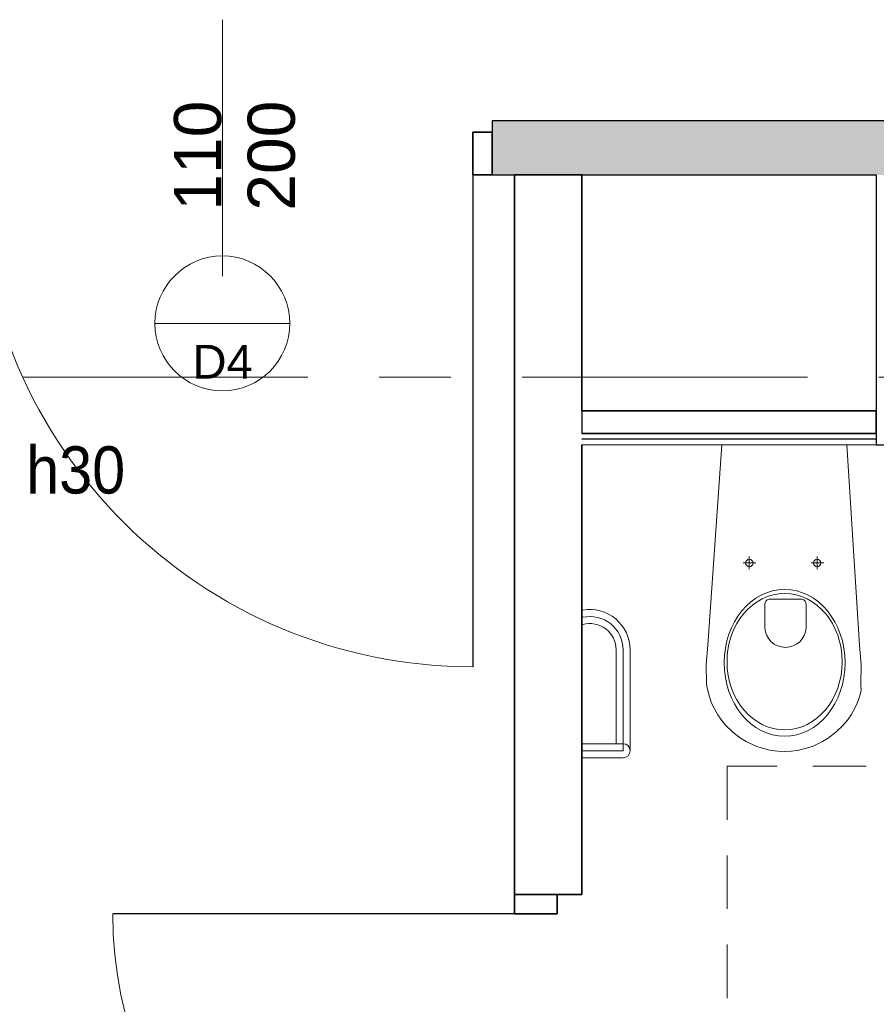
# Model space of a CAD drawing. Header units: centimetres. Extents: x 101 to 4622, y -1383 to 1498.
# Tile 10 of 68: x 2304 to 2495, y -727 to -508. Entities that reach past the tile are written whole.
import ezdxf

# ---------------------------------------------------------------- set-up
doc = ezdxf.new("R2010")
doc.units = ezdxf.units.CM
doc.linetypes.add('Oś', pattern=[111.125, 63.5, -15.875, 15.875, -15.875])
doc.linetypes.add('Ponad', pattern=[19.844, 11.9065, -7.9375])
for name, color, linetype, lineweight in [('A-DETL-GENF', 92, 'Continuous', 18), ('A-DETL-MEDM', 33, 'Continuous', 35), ('A-DOOR', 31, 'Continuous', 25), ('A-DOOR-IDEN', 31, 'Continuous', 18), ('A-FLOR-OVHD', 1, 'Ponad', 18), ('A-WALL', 113, 'Continuous', 25), ('A-WALL-FNSH', 113, 'Continuous', 25), ('A-WALL-PATT', 111, 'Continuous', 25), ('E-ELE-QPM-IDEN', 2, 'Continuous', 18), ('P-SANR-FIXT', 6, 'Continuous', 18), ('S-GRID', 1, 'Continuous', 18)]:
    doc.layers.add(name, color=color, linetype=linetype, lineweight=lineweight)
doc.styles.add('Arial_1', font='arial.ttf', dxfattribs={"height": 7.5})
doc.styles.add('Arial_13', font='arial.ttf', dxfattribs={"width": 0.9, "height": 10.5})
doc.styles.add('Arial_7', font='arial.ttf', dxfattribs={"height": 10.5})

# ---------------------------------------------------------------- blocks, each defined once
blk = doc.blocks.new('DRZWI 1S - Drzwi 110-1363993-4_piętro II PT - projektowany - PPOŻ B')
at = {"layer": 'A-DETL-GENF'}
for p, q in [((-60, 3.5), (-55.7, 3.5)), ((-60, -6), (-60, 3.5)), ((-55.7, 3.5), (-55.7, -6)), ((55.7, 3.5), (60, 3.5)), ((55.7, -6), (55.7, 3.5)), ((60, 3.5), (60, -6)), ((-55.7, -6), (-60, -6)), ((60, -6), (55.7, -6))]:
    blk.add_line(p, q, dxfattribs=at)
at = {"layer": 'A-DETL-MEDM'}
for p, q in [((-60, -6), (-60, 3.5)), ((-60, 3.5), (-55.7, 3.5)), ((-55.7, 3.5), (-55.7, -6)), ((55.7, 3.5), (55.7, -6)), ((60, 3.5), (55.7, 3.5)), ((60, -6), (60, 3.5)), ((-55.7, -6), (-60, -6)), ((55.7, -6), (60, -6))]:
    blk.add_line(p, q, dxfattribs=at)
at = {"layer": 'A-DOOR', "lineweight": 18}
blk.add_line((0, -28.5), (0, 28.5), dxfattribs=at)
at = {"layer": 'A-DOOR'}
blk.add_line((55.7, -6), (55.7, -115.39), dxfattribs=at)
at = {"layer": 'A-DOOR', "lineweight": 18}
blk.add_arc((55.7, -5.39), 110, 180.3196, 270, dxfattribs=at)
blk = doc.blocks.new('DRZWI 1S_łazienkowe - Drzwi 90-1357770-4_piętro II PT - projektowany - PPOŻ B')
at = {"layer": 'A-DETL-GENF'}
for p, q in [((-49.3, 7.5), (-49.3, -2)), ((-45, 7.5), (-49.3, 7.5)), ((-45, -2), (-45, 7.5)), ((49.3, 7.5), (45, 7.5)), ((45, 7.5), (45, -2)), ((49.3, -2), (49.3, 7.5)), ((-49.3, -2), (-45, -2)), ((45, -2), (49.3, -2))]:
    blk.add_line(p, q, dxfattribs=at)
at = {"layer": 'A-DETL-MEDM'}
for p, q in [((-45, 7.5), (-49.3, 7.5)), ((-49.3, 7.5), (-49.3, -2)), ((-45, -2), (-45, 7.5)), ((45, -2), (45, 7.5)), ((45, 7.5), (49.3, 7.5)), ((49.3, 7.5), (49.3, -2)), ((-49.3, -2), (-45, -2)), ((49.3, -2), (45, -2))]:
    blk.add_line(p, q, dxfattribs=at)
at = {"layer": 'A-DOOR'}
blk.add_line((45, 7.5), (45, 96.89), dxfattribs=at)
at = {"layer": 'A-DOOR', "lineweight": 18}
blk.add_line((0, 30), (0, -30), dxfattribs=at)
blk.add_arc((45, 6.89), 90, 90, 179.6093, dxfattribs=at)
blk = doc.blocks.new('miska ustępowa dla N_35_5x54 wisząca koło narożna - Type 1-1293928-4_piętro II PT - projektowany - PPOŻ B')
at = {"layer": 'P-SANR-FIXT'}
for p, q in [((-1.4, -3.75), (-4.56, -48.31)), ((29.22, -48.31), (26.4, -3.75)), ((44.09, -84.95), (44.09, -3.75)), ((47.21, -84.95), (47.21, -3.75)), ((3.32, -30.06), (6.14, -30.06)), ((4.69, -28.65), (4.69, -31.45)), ((18.43, -30.06), (21.25, -30.06)), ((19.8, -28.65), (19.8, -31.45)), ((8.17, -39.35), (8.17, -44.47)), ((16.4, -38.08), (9.09, -38.08)), ((17.32, -44.47), (17.32, -39.35)), ((-24.94, -49.38), (-24.94, -70.25)), ((-23.38, -49.38), (-23.38, -71.81)), ((-21.82, -49.38), (-21.82, -71.81)), ((-4.56, -48.31), (-4.88, -52.64)), ((29.58, -52.64), (29.22, -48.31)), ((-4.88, -52.64), (-4.82, -57.07)), ((29.53, -57.07), (29.58, -52.64)), ((-4.82, -57.07), (-4.57, -58.43)), ((-4.57, -58.43), (-4.19, -59.84)), ((29.19, -59.84), (29.57, -58.43)), ((29.57, -58.43), (29.53, -57.07)), ((-4.19, -59.84), (-3.69, -61.21)), ((-3.69, -61.21), (-3.07, -62.53)), ((28.07, -62.53), (28.69, -61.21)), ((28.69, -61.21), (29.19, -59.84)), ((-3.07, -62.53), (-2.34, -63.8)), ((27.34, -63.8), (28.07, -62.53)), ((-2.34, -63.8), (-1.51, -65.01)), ((-1.51, -65.01), (-0.58, -66.14)), ((25.58, -66.14), (26.51, -65.01)), ((26.51, -65.01), (27.34, -63.8)), ((-0.58, -66.14), (1.02, -67.71)), ((1.02, -67.71), (2.75, -69.02)), ((22.25, -69.02), (23.98, -67.71)), ((23.98, -67.71), (25.58, -66.14)), ((2.75, -69.02), (4.01, -69.78)), ((4.01, -69.78), (6.13, -70.8)), ((18.87, -70.8), (20.99, -69.78)), ((20.99, -69.78), (22.25, -69.02)), ((-32.54, -70.25), (-23.38, -70.25)), ((-23.38, -71.81), (-32.54, -71.81)), ((6.13, -70.8), (7.56, -71.26)), ((7.56, -71.26), (9.56, -71.73)), ((9.56, -71.73), (11.02, -71.92)), ((11.02, -71.92), (12.5, -72)), ((12.5, -72), (13.98, -71.92)), ((13.98, -71.92), (15.44, -71.73)), ((15.44, -71.73), (17.44, -71.26)), ((17.44, -71.26), (18.87, -70.8)), ((-23.38, -73.37), (-32.54, -73.37))]:
    blk.add_line(p, q, dxfattribs=at)
for centre in [(4.69, -30.06), (19.8, -30.06)]:
    blk.add_circle(centre, 0.825, dxfattribs=at)
for centre, radius, start, end in [((9.34, -39.23), 1.17, 102.2339, 185.8899), ((16.15, -39.23), 1.17, 354.1101, 77.7661), ((-30.79, -49.38), 8.97, 0, 99.9996), ((-30.79, -49.38), 7.41, 0, 102.1327), ((-30.79, -49.38), 5.85, 0, 105.4382), ((12.74, -44.25), 4.58, 182.8022, 357.1978), ((-23.38, -71.81), 1.56, 0, 90), ((-23.38, -71.81), 1.56, 270, 0), ((45.65, -84.95), 1.56, 180, 360)]:
    blk.add_arc(centre, radius, start, end, dxfattribs=at)
for centre, major_axis, ratio in [((12.55, -52.26), (0, 16.33), 0.823529), ((12.55, -52.01), (0, 15.16), 0.845174)]:
    blk.add_ellipse(centre, major_axis=major_axis, ratio=ratio, dxfattribs=at)
blk = doc.blocks.new('etykieta drzwi wymiar i kategoria - etykieta drzwi 1S dół - krótka-1350612-4_piętro II PT - projektowany - PPOŻ B')
at = {"layer": 'A-DOOR-IDEN'}
for p, q in [((0, 0), (0, -0.8984)), ((-0.3, -1.1984), (0.3, -1.1984))]:
    blk.add_line(p, q, dxfattribs=at)
blk.add_circle((0, -1.1984), 0.3, dxfattribs=at)

msp = doc.modelspace()

# ---------------------------------------------------------------- hatches: boundary and pattern name
at = {"layer": 'A-WALL-PATT'}
h = msp.add_hatch(color=9, dxfattribs=at)
h.paths.add_polyline_path([(1768.04, -542.38), (1768.04, -530.38), (1761.04, -530.38), (1761.04, -542.38)], flags=0)
h.paths.add_polyline_path([(1878.04, -542.38), (2094.04, -542.38), (2094.04, -530.38), (1878.04, -530.38), (1878.04, -532.88)], flags=0)
h.paths.add_polyline_path([(2409.54, -542.38), (2732.04, -542.38), (2732.04, -530.38), (2409.54, -530.38), (2409.54, -532.88)], flags=0)
h.paths.add_polyline_path([(2941.04, -542.38), (3060.54, -542.38), (3060.54, -530.38), (2941.04, -530.38), (2941.04, -532.88)], flags=0)
h.paths.add_polyline_path([(3262.04, -542.38), (3652.04, -542.38), (3652.04, -530.38), (3262.04, -530.38)], flags=0)
h.paths.add_polyline_path([(3802.04, -542.38), (4088.04, -542.38), (4088.04, -530.38), (3802.04, -530.38), (3802.04, -532.88)], flags=0)
h.paths.add_polyline_path([(4222.04, -542.38), (4453.04, -542.38), (4453.04, -530.38), (4222.04, -530.38)], flags=0)

# ---------------------------------------------------------------- linework, layer by layer
at = {"layer": 'A-FLOR-OVHD'}
for p, q in [((2461.87, -673.87), (2461.87, -823.87)), ((2611.87, -673.87), (2461.87, -673.87))]:
    msp.add_line(p, q, dxfattribs=at)
at = {"layer": 'A-WALL'}
for p, q in [((2732.04, -530.38), (2409.54, -530.38)), ((2409.54, -530.38), (2409.54, -532.88)), ((2409.54, -542.38), (2495.04, -542.38)), ((2495.04, -542.38), (2495.04, -602.38)), ((2429.54, -594.88), (2429.54, -599.88)), ((2495.04, -601.13), (2429.54, -601.13)), ((2495.04, -602.38), (2502.04, -602.38))]:
    msp.add_line(p, q, dxfattribs=at)
at = {"layer": 'A-WALL', "color": 7, "lineweight": 35}
for p, q in [((2429.54, -542.38), (2414.54, -542.38)), ((2414.54, -542.38), (2414.54, -702.38)), ((2429.54, -594.88), (2429.54, -542.38)), ((2495.04, -594.88), (2429.54, -594.88)), ((2495.04, -599.88), (2495.04, -594.88)), ((2495.04, -599.88), (2429.54, -599.88)), ((2429.54, -702.38), (2429.54, -602.38)), ((2424.04, -702.38), (2429.54, -702.38))]:
    msp.add_line(p, q, dxfattribs=at)
at = {"layer": 'A-WALL-FNSH', "color": 250, "lineweight": 18}
msp.add_line((2429.54, -602.38), (2495.04, -602.38), dxfattribs=at)
at = {"layer": 'S-GRID', "linetype": 'Oś'}
msp.add_line((4591.09, -587.38), (1467.04, -587.38), dxfattribs=at)

# ---------------------------------------------------------------- block references
at = {"layer": 'A-DOOR'}
msp.add_blockref('DRZWI 1S - Drzwi 110-1363993-4_piętro II PT - projektowany - PPOŻ B', (2349.54, -536.38), dxfattribs=at)
at = {"layer": 'A-DOOR', "rotation": 89.99999999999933}
msp.add_blockref('DRZWI 1S_łazienkowe - Drzwi 90-1357770-4_piętro II PT - projektowany - PPOŻ B', (2422.04, -751.68), dxfattribs=at)
at = {"layer": 'A-DOOR-IDEN', "xscale": 49.99999999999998, "yscale": 49.99999999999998, "zscale": 49.99999999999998}
msp.add_blockref('etykieta drzwi wymiar i kategoria - etykieta drzwi 1S dół - krótka-1350612-4_piętro II PT - projektowany - PPOŻ B', (2349.54, -515.49), dxfattribs=at)
at = {"layer": 'P-SANR-FIXT'}
msp.add_blockref('miska ustępowa dla N_35_5x54 wisząca koło narożna - Type 1-1293928-4_piętro II PT - projektowany - PPOŻ B', (2462.09, -598.63), dxfattribs=at)

# ---------------------------------------------------------------- texts
at = {"layer": 'A-DOOR-IDEN', "insert": (2352.3, -538.12), "char_height": 10.5, "width": 25.15, "attachment_point": 5, "rotation": 90, "line_spacing_factor": 0.936439, "style": 'Arial_7'}
msp.add_mtext('\\pxqc,t6.04762,12.09524,18.14286,24.19048,30.2381,36.28571,42.33333,48.38095,54.42857,60.47619,66.52381,72.57143,78.61905,84.66667,90.71429,96.7619,102.80952,108.85714,114.90476,120.95238,127,133.04762,139.09524,145.14286,151.19048,157.2381,163.28571,169.33333,175.38095,181.42857,187.47619,193.52381;{110\\P200}', dxfattribs=at)
at = {"layer": 'A-DOOR-IDEN', "insert": (2349.61, -583.93), "char_height": 7.5, "width": 13.9, "attachment_point": 5, "line_spacing_factor": 0.936439, "style": 'Arial_1'}
msp.add_mtext('\\pxqc,t8.46667,16.93333,25.4,33.86667,42.33333,50.8,59.26667,67.73333,76.2,84.66667,93.13333,101.6,110.06667,118.53333,127,135.46667,143.93333,152.4,160.86667,169.33333,177.8,186.26667,194.73333,203.2,211.66667,220.13333,228.6,237.06667,245.53333,254,262.46667,270.93333;{D4}', dxfattribs=at)
at = {"layer": 'E-ELE-QPM-IDEN', "insert": (2316.91, -608.07), "char_height": 10.5, "width": 22.635, "attachment_point": 5, "line_spacing_factor": 0.936439, "style": 'Arial_13'}
msp.add_mtext('\\pxqc,t5.35714,10.71429,16.07143,21.42857,26.78571,32.14286,37.5,42.85714,48.21429,53.57143,58.92857,64.28571,69.64286,75,80.35714,85.71429,91.07143,96.42857,101.78571,107.14286,112.5,117.85714,123.21429,128.57143,133.92857,139.28571,144.64286,150,155.35714,160.71429,166.07143,171.42857;{h30}', dxfattribs=at)

doc.saveas('drawing.dxf')
